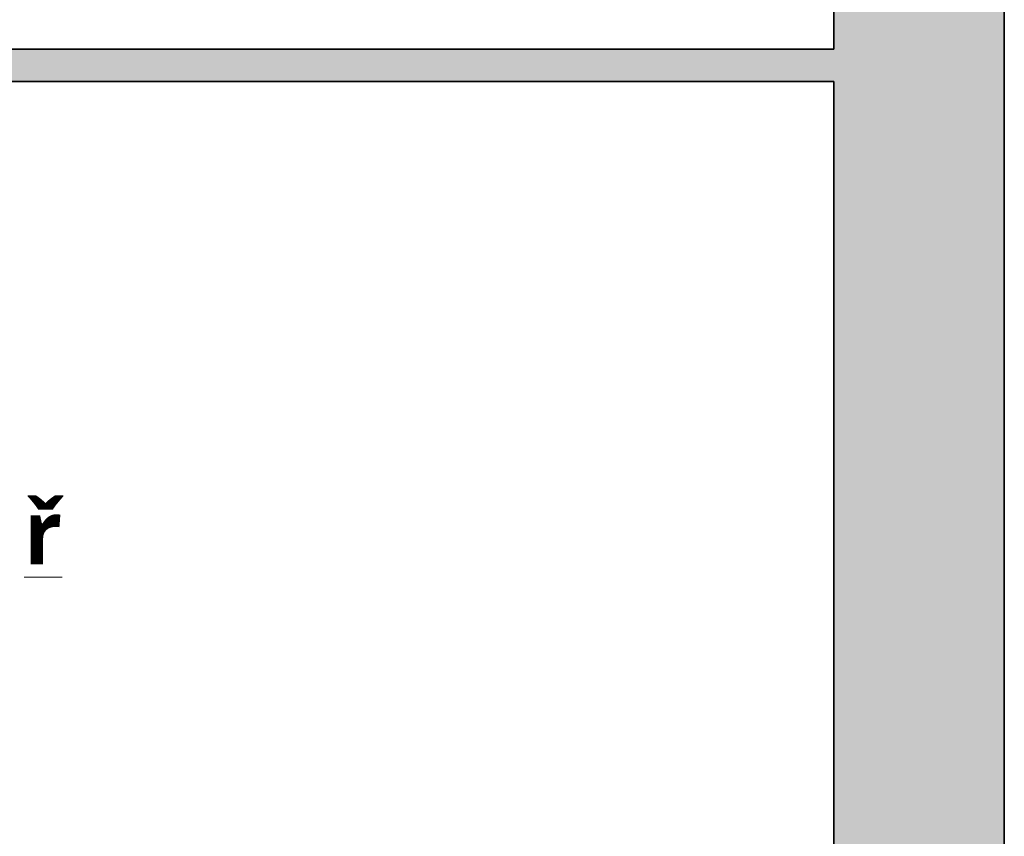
# Model space of a CAD drawing. Header units: metres. Extents: x -0.2 to 46.9, y -1.3 to 28.
# Tile 24 of 29: x 36.7 to 39.8, y 2.1 to 4.7. Entities that reach past the tile are written whole.
import ezdxf

# ---------------------------------------------------------------- set-up
doc = ezdxf.new("R2010")
doc.units = ezdxf.units.M
doc.layers.add('AV-MISTNOSTI', color=5, linetype='Continuous', lineweight=5, true_color=0x0000ff)
doc.layers.add('AV-SRAFY', color=7, linetype='Continuous', lineweight=35)
doc.layers.add('AV-STAVBA', color=7, linetype='Continuous', lineweight=18)
doc.styles.add('Trebuchet MS_B', font='trebuc.ttf', dxfattribs={"height": 0.2})

# ---------------------------------------------------------------- blocks, each defined once
blk = doc.blocks.new('D0089 - 1514 - OÚPSŘ_Benešova_rvt-1-2NP')
at = {"layer": 'AV-SRAFY', "lineweight": 18, "true_color": 0xcccccc}
blk.add_hatch(color=254, dxfattribs=at).paths.add_polyline_path([(39.6414, 0.8282), (39.7648, 0.8282), (39.7648, 14.7482), (39.2348, 14.7482), (39.2348, 0.8282)])
h = blk.add_hatch(color=254, dxfattribs=at)
h.paths.add_polyline_path([(39.2348, 4.4782), (39.2348, 4.5782), (35.7048, 4.5782), (35.7048, 4.4782)])
h.paths.add_polyline_path([(34.1048, 4.4782), (34.7048, 4.4782), (34.7048, 4.5782), (34.1048, 4.5782)])
at = {"layer": 'AV-STAVBA', "color": 254, "lineweight": 35, "true_color": 0xcccccc}
for p, q in [((39.7648, 0.8282), (39.7648, 14.7482)), ((39.2348, 7.6982), (39.2348, 4.5782)), ((39.2348, 4.5782), (35.7048, 4.5782)), ((35.7048, 4.4782), (39.2348, 4.4782)), ((39.2348, 4.4782), (39.2348, 0.8282))]:
    blk.add_line(p, q, dxfattribs=at)

msp = doc.modelspace()

# ---------------------------------------------------------------- block references
at = {"lineweight": 5}
msp.add_blockref('D0089 - 1514 - OÚPSŘ_Benešova_rvt-1-2NP', (0, 0), dxfattribs=at)

# ---------------------------------------------------------------- texts
at = {"layer": 'AV-MISTNOSTI', "insert": (36.717, 3.1769), "char_height": 0.2, "width": 0.144304, "attachment_point": 1, "style": 'Trebuchet MS_B'}
msp.add_mtext('\\L\\fTrebuchet MS|b1|i0|c238|p34|;\\Lř', dxfattribs=at)

doc.saveas('drawing.dxf')
